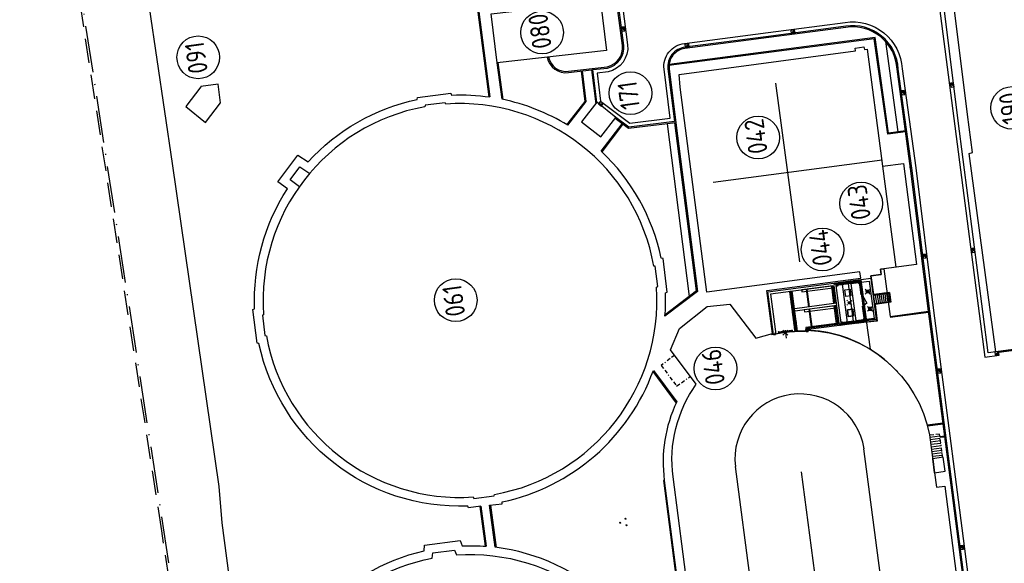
# Model space of a CAD drawing. Header units: metres. Extents: x 118125 to 118320, y 454784 to 455719.
# Tile 23 of 28: x 118151 to 118253, y 455209 to 455265. Entities that reach past the tile are written whole.
import ezdxf

# ---------------------------------------------------------------- set-up
doc = ezdxf.new("R2010")
doc.units = ezdxf.units.M
doc.header["$LTSCALE"] = 0.5
doc.header["$PDMODE"] = 3
doc.header["$PDSIZE"] = 0.25
for name, pattern in [('ACAD_ISO10W100', [18, 12, -3, 0, -3]), ('B1', [28, 8, -4, 8, -4, 0, -4]), ('CENTER', [2, 1.25, -0.25, 0.25, -0.25]), ('DASHED2', [0.375, 0.25, -0.125]), ('HIDDEN2', [4.7625, 3.175, -1.5875])]:
    doc.linetypes.add(name, pattern=pattern)
for name, color, linetype in [('_gebouwen', 7, 'Continuous'), ('_hatch sierplantsoenen', 96, 'Continuous'), ('_lijngoot', 7, 'Continuous'), ('_molgoot', 7, 'Continuous'), ('_ob10', 7, 'Continuous'), ('_straatkolk', 7, 'Continuous'), ('_tb13', 7, 'Continuous'), ('_verharding', 7, 'Continuous'), ('BL00_WERKGRENS', 5, 'DASHED2'), ('Grens', 1, 'ACAD_ISO10W100'), ('OL55_HAAG', 86, 'Continuous'), ('ZU_N_D_EB00--F-METSELWERK~-_-----', 7, 'Continuous')]:
    doc.layers.add(name, color=color, linetype=linetype)
doc.layers.add('_hekwerk', color=7, linetype='Continuous', lineweight=50)
doc.styles.add('ISO', font='gbenor.shx')
pattern_1 = [(135, (-9977.638, 13604.637), (-16.83798, -16.83798), []), (225, (-9977.638, 13604.637), (16.83798, -16.83798), [])]

# ---------------------------------------------------------------- blocks, each defined once
blk = doc.blocks.new('*U9')
at = {"layer": '_straatkolk'}
blk.add_hatch(color=256, dxfattribs=at).paths.add_polyline_path([(0.2, -0.15), (0.2, 0.15), (-0.2, -0.15)])
blk.add_lwpolyline([(0.2, -0.15), (0.2, 0.15), (-0.2, 0.15), (-0.2, -0.15)], close=True, dxfattribs=at)
blk.add_lwpolyline([(-0.2, -0.15), (0.2, 0.15)], dxfattribs=at)
blk = doc.blocks.new('_ZUSTRPBA')
at = {"linetype": 'CENTER'}
for p, q in [((-140, 0), (140, 0)), ((0, 140), (0, -140))]:
    blk.add_line(p, q, dxfattribs=at)
at = {"color": 8, "linetype": 'HIDDEN2'}
blk.add_circle((0, 0), 115, dxfattribs=at)
for radius in [95, 83]:
    blk.add_circle((0, 0), radius)
at = {"linetype": 'CENTER'}
blk.add_point((0, 0), dxfattribs=at)
blk = doc.blocks.new('KSB900')
at = {"color": 0}
for p, q in [((-725, 0), (-450, 0)), ((-450, 0), (-450, -20)), ((450, 0), (725, 0)), ((450, 0), (450, -20)), ((725, -20), (725, 0)), ((-725, -20), (-725, 0)), ((-725, -20), (-450, -20)), ((-725, -170), (-685, -170)), ((-705, -24), (705, -24)), ((-705, -166), (-705, -24)), ((705, -166), (-705, -166)), ((450, -20), (725, -20)), ((725, -170), (685, -170)), ((705, -166), (705, -24))]:
    blk.add_line(p, q, dxfattribs=at)
for points in [[(-685, -170), (-725, -170), (-725, -20), (-685, -20)], [(-685, -166), (-721, -166), (-721, -24), (-685, -24)], [(685, -170), (725, -170), (725, -20), (685, -20)], [(685, -166), (721, -166), (721, -24), (685, -24)]]:
    blk.add_lwpolyline(points, dxfattribs=at)
blk.add_point((0, 0), dxfattribs=at)
blk = doc.blocks.new('A$C4EE30D3E')
at = {"layer": 'ZU_N_D_EB00--F-METSELWERK~-_-----'}
h = blk.add_hatch(dxfattribs=at)
h.set_pattern_fill('ANSI37,_O', color=256, scale=7.5, angle=450)
h.set_pattern_definition(pattern_1)
edge = h.paths.add_edge_path()
edge.add_line((-33, 1189), (-58, 1187))
edge.add_arc((-13370, -57), 13370, 365.34024, 365.60118)
edge.add_line((-64, 1248), (-39, 1250))
edge.add_arc((-13370, -57), 13395, 365.34075, 365.60168, ccw=False)
h = blk.add_hatch(color=256, dxfattribs=at)
edge = h.paths.add_edge_path()
edge.add_arc((85, 1065), 10, 575.05872, 875.05872)
edge.add_line((76, 1070), (-36, 1060))
edge.add_line((-36, 1060), (-48, 1190))
edge.add_line((-48, 1190), (-58, 1190))
edge.add_line((-58, 1190), (-46, 1049))
edge.add_line((-46, 1049), (77, 1060))
h = blk.add_hatch(dxfattribs=at)
h.set_pattern_fill('AR-SAND,_O', color=256, scale=5, angle=2668.31008)
h.set_pattern_definition([(185.8101, (-6408.88, -21602), (-121.7424, -212.4244), [0, -193.04, 0, -215.9, 0, -206.375]), (155.81, (-6408.88, -21602), (-379.5325, -186.9023), [0, -104.14, 0, -173.99, 0, -66.675]), (115.8101, (-6275.96, -21684.07), (-336.9066, 207.1514), [0, -63.5, 0, -228.6, 0, -298.45]), (105.81, (-6275.96, -21684.07), (-383.4113, 105.711), [0, -31.75, 0, -149.86, 0, -171.45])])
h.paths.add_polyline_path([(-13, -1250), (2320, -1250), (4140, -1250), (4140, -1000), (7, -1000, -0.0046756)])
h = blk.add_hatch(dxfattribs=at)
h.set_pattern_fill('LINE,_O', color=256, scale=12.5, angle=2668.31008)
h.set_pattern_definition([(148.31008, (-6408.88, -21602.01), (-20.848716, -33.770234), [])])
h.paths.add_polyline_path([(-13, -1250), (2320, -1250), (4140, -1250), (4140, -1000), (7, -1000, -0.0046756)])
h = blk.add_hatch(dxfattribs=at)
h.set_pattern_fill('ANSI37,_O', color=256, scale=7.5, angle=450)
h.set_pattern_definition(pattern_1)
h.paths.add_polyline_path([(-174, -2266), (-174, -2267), (-184, -2266, -0.0010958), (-193, -2324), (-169, -2328), (-159, -2269)])
h = blk.add_hatch(color=256, dxfattribs=at)
edge = h.paths.add_edge_path()
edge.add_arc((-32, -2152), 10, -159.22563, 140.77437, ccw=False)
edge.add_line((-42, -2156), (-153, -2138))
edge.add_line((-153, -2138), (-174, -2267))
edge.add_line((-174, -2267), (-184, -2266))
edge.add_line((-184, -2266), (-161, -2126))
edge.add_line((-161, -2126), (-40, -2146))
h = blk.add_hatch(dxfattribs=at)
h.set_pattern_fill('10300013,O', color=256, scale=75000, angle=360)
h.set_pattern_definition([(135, (820, -7044.3), (-106.066, -106.066), []), (135, (766.97, -7044.3), (-106.066, -106.066), [])])
h.paths.add_polyline_path([(210, -5839), (140, -5839), (140, -5619), (0, -5619), (0, -8469), (1640, -8469), (1640, -8354), (1598, -8354), (1598, -8259), (210, -8259)])
h = blk.add_hatch(dxfattribs=at)
h.set_pattern_fill('10300013,O', color=256, scale=75000, angle=360)
h.set_pattern_definition([(135, (3625, -7044.3), (-106.066, -106.066), []), (135, (3571.97, -7044.3), (-106.066, -106.066), [])])
h.paths.add_polyline_path([(4390, -5619), (4270, -5619), (4270, -5839), (4180, -5839), (4180, -8259), (2902, -8259), (2902, -8354), (2860, -8354), (2860, -8469), (4390, -8469)])
for p, q in [((-33, 1148), (-82, 1144)), ((-29, 1104), (-78, 1100)), ((-39, 1250), (-64, 1248)), ((-33, 1189), (-58, 1187)), ((-39, 1250), (-39, 1450)), ((263, 0), (-573, 0)), ((4140, 1000), (-17, 1000)), ((4140, -5619), (4140, 1000)), ((7, -1000), (2070, -1000)), ((2070, -1000), (2320, -1000)), ((2320, -1000), (4140, -1000)), ((2320, -1250), (4140, -1250)), ((-156, -2226), (-204, -2219)), ((-149, -2183), (-197, -2175)), ((-169, -2328), (-194, -2323)), ((-159, -2269), (-183, -2265)), ((-169, -2328), (-129, -2081)), ((250, -2750), (2070, -2750)), ((250, -2817), (2070, -2817)), ((2320, -2750), (4140, -2750)), ((2320, -2817), (4140, -2817)), ((0, -8469), (0, -5619)), ((0, -5619), (140, -5619)), ((140, -5839), (140, -5619)), ((140, -5619), (140, -5839)), ((140, -5839), (250, -5839)), ((140, -5839), (210, -5839)), ((210, -8259), (210, -5839)), ((250, -5362), (2070, -5362)), ((250, -5487), (2070, -5487)), ((250, -7112), (250, -5839)), ((250, -5839), (4140, -5839)), ((2070, -5612), (2320, -5612)), ((2320, -5362), (4140, -5362)), ((2320, -5487), (4140, -5487)), ((4160, -5839), (4070, -5839)), ((4140, -7112), (4140, -5839)), ((4140, -5839), (4270, -5839)), ((4140, -5839), (4170, -5839)), ((4180, -5839), (4180, -8259)), ((4270, -5619), (4390, -5619)), ((4270, -5839), (4270, -5619)), ((4270, -5619), (4390, -5619)), ((4270, -5839), (4270, -5619)), ((4390, -5619), (4390, -8469)), ((250, -7112), (4140, -7112)), ((0, -7362), (0, -9511)), ((250, -9261), (250, -7362)), ((4140, -7362), (250, -7362)), ((4140, -7362), (4140, -9261)), ((4390, -9511), (4390, -7362)), ((0, -8469), (4390, -8469)), ((210, -8259), (1665, -8259)), ((1598, -8354), (1598, -8259)), ((1610, -8269), (1598, -8269)), ((1598, -8354), (1598, -8269)), ((1640, -8354), (1598, -8354)), ((1640, -8354), (1598, -8354)), ((1665, -8259), (1610, -8259)), ((1610, -8269), (1610, -8259)), ((1640, -8469), (1640, -8354)), ((1665, -8374), (1640, -8374)), ((1665, -8374), (1665, -8259)), ((1665, -8317), (2835, -8317)), ((1724, -8317), (1736, -8317)), ((1724, -8382), (1736, -8382)), ((1914, -8734), (1735, -8382)), ((2720, -8382), (1787, -8382)), ((2700, -8342), (1800, -8342)), ((1800, -8342), (2713, -8342)), ((2774, -8382), (1914, -8734)), ((2713, -8382), (2713, -8342)), ((2776, -8317), (2764, -8317)), ((2776, -8382), (2764, -8382)), ((2835, -8259), (4180, -8259)), ((2835, -8259), (2890, -8259)), ((2835, -8374), (2835, -8259)), ((2835, -8374), (2835, -8327)), ((2835, -8374), (2860, -8374)), ((2860, -8374), (2860, -8354)), ((2860, -8354), (2902, -8354)), ((2860, -8469), (2860, -8354)), ((2860, -8354), (2902, -8354)), ((2890, -8269), (2890, -8259)), ((2890, -8269), (2902, -8269)), ((2902, -8354), (2902, -8259)), ((2902, -8354), (2902, -8269)), ((0, -9511), (4390, -9511)), ((4140, -9261), (250, -9261)), ((1735, -11160), (1735, -9511)), ((2655, -9710), (1735, -9710)), ((2655, -9907), (1735, -9907)), ((2655, -10103), (1735, -10103)), ((2655, -9511), (2655, -11160)), ((1695, -11200), (1695, -10600)), ((1695, -10600), (1735, -10600)), ((2655, -10300), (1735, -10300)), ((2655, -10497), (1735, -10497)), ((2655, -10693), (1735, -10693)), ((2655, -10890), (1735, -10890)), ((2655, -11068), (1735, -11068)), ((2695, -10600), (2655, -10600)), ((2695, -11200), (2695, -10600)), ((2695, -11200), (1695, -11200))]:
    blk.add_line(p, q, dxfattribs=at)
for points in [[(77, 1060, 3.7320508), (76, 1070), (-36, 1060), (-48, 1190), (-58, 1190), (-46, 1049)], [(-40, -2146, -3.7320508), (-42, -2156), (-153, -2138), (-174, -2267), (-184, -2266), (-161, -2126)], [(1205, -8899), (1205, -9039, 0.4142136), (1230, -9064), (1370, -9064, 0.4142136), (1395, -9039), (1395, -8899, 0.4142136), (1370, -8874), (1230, -8874, 0.4142136)], [(3185, -8899), (3185, -9039, -0.4142136), (3160, -9064), (3020, -9064, -0.4142136), (2995, -9039), (2995, -8899, -0.4142136), (3020, -8874), (3160, -8874, -0.4142136)]]:
    blk.add_lwpolyline(points, format="xyb", close=True, dxfattribs=at)
at = {"layer": 'ZU_N_D_EB00--F-METSELWERK~-_-----', "flags": 128}
for points in [[(-17, 1000), (-39, 1250)], [(4390, -7362), (4390, -5839), (4140, -5839)]]:
    blk.add_lwpolyline(points, dxfattribs=at)
at = {"layer": 'ZU_N_D_EB00--F-METSELWERK~-_-----'}
for points in [[(-39, 1250), (4390, 1250), (4390, -5619)], [(2070, -5612), (2070, -1000)], [(2320, -5612), (2320, -1000)], [(140, -5619), (0, -5619), (0, -2362), (-169, -2328)], [(250, -5619), (250, -2157), (-129, -2081)], [(250, -5619), (4140, -5619)], [(4390, -7362), (0, -7362)], [(1685, -11190), (1685, -9561), (-50, -9561), (-50, -8547)], [(2705, -11190), (2705, -9561), (4443, -9561)]]:
    blk.add_lwpolyline(points, dxfattribs=at)
at = {"layer": 'ZU_N_D_EB00--F-METSELWERK~-_-----', "flags": 128}
blk.add_lwpolyline([(4140, -1250), (4140, -1000), (7, -1000, -0.0046756), (-13, -1250), (2320, -1250)], format="xyb", dxfattribs=at)
at = {"layer": 'ZU_N_D_EB00--F-METSELWERK~-_-----'}
for points in [[(2070, -5487), (2070, -2237), (1870, -2237), (1870, -5487)], [(4140, -5487), (4140, -2237), (3940, -2237), (3940, -5487)], [(1508, -7205), (1508, -6655), (812, -6655), (812, -7205)], [(2882, -7205), (2882, -6655), (3578, -6655), (3578, -7205)], [(1150, -8819), (1150, -9119), (1450, -9119), (1450, -8819)], [(3240, -8819), (3240, -9119), (2940, -9119), (2940, -8819)]]:
    blk.add_lwpolyline(points, close=True, dxfattribs=at)
at = {"layer": 'ZU_N_D_EB00--F-METSELWERK~-_-----', "flags": 128}
for points in [[(280, -5959), (236, -5959, -0.4142136), (220, -5943), (220, -5855, -0.4142136), (236, -5839), (324, -5839, -0.4142136), (340, -5855), (340, -5943, -0.4142136), (324, -5959)], [(280, -5949), (236, -5949, -0.4142136), (230, -5943), (230, -5855, -0.4142136), (236, -5849), (324, -5849, -0.4142136), (330, -5855), (330, -5943, -0.4142136), (324, -5949)], [(4110, -5959), (4066, -5959, -0.4142136), (4050, -5943), (4050, -5855, -0.4142136), (4066, -5839), (4154, -5839, -0.4142136), (4170, -5855), (4170, -5943, -0.4142136), (4154, -5959)], [(4110, -5949), (4066, -5949, -0.4142136), (4060, -5943), (4060, -5855, -0.4142136), (4066, -5849), (4154, -5849, -0.4142136), (4160, -5855), (4160, -5943, -0.4142136), (4154, -5949)], [(2195, -7061, -1), (2195, -6831, -1)], [(2195, -7041, -1), (2195, -6851, -1)], [(2195, -7029, -1), (2195, -6863, -1)], [(280, -8129), (236, -8129, 0.4142136), (220, -8145), (220, -8233, 0.4142136), (236, -8249), (324, -8249, 0.4142136), (340, -8233), (340, -8145, 0.4142136), (324, -8129)], [(4110, -8129), (4066, -8129, 0.4142136), (4050, -8145), (4050, -8233, 0.4142136), (4066, -8249), (4154, -8249, 0.4142136), (4170, -8233), (4170, -8145, 0.4142136), (4154, -8129)], [(280, -8139), (236, -8139, 0.4142136), (230, -8145), (230, -8233, 0.4142136), (236, -8239), (324, -8239, 0.4142136), (330, -8233), (330, -8145, 0.4142136), (324, -8139)], [(4110, -8139), (4066, -8139, 0.4142136), (4060, -8145), (4060, -8233, 0.4142136), (4066, -8239), (4154, -8239, 0.4142136), (4160, -8233), (4160, -8145, 0.4142136), (4154, -8139)]]:
    blk.add_lwpolyline(points, format="xyb", close=True, dxfattribs=at)
for points in [[(210, -6470), (210, -8259), (1665, -8259), (1665, -8317), (1672, -8317), (1672, -8317), (1722, -8317), (1742, -8317), (1742, -8317), (1747, -8317), (1747, -8317), (1780, -8317), (1800, -8317), (1800, -8317), (2700, -8317), (2700, -8317), (2720, -8317), (2753, -8317), (2753, -8317), (2758, -8317), (2758, -8317), (2778, -8317), (2828, -8317), (2828, -8317), (2835, -8317), (2835, -8259), (2890, -8259), (4180, -8259), (4180, -6470)], [(1508, -7205), (812, -7205), (812, -6655), (1508, -6655)], [(2882, -7205), (2882, -6655), (3578, -6655), (3578, -7205)]]:
    blk.add_lwpolyline(points, close=True, dxfattribs=at)
at = {"layer": 'ZU_N_D_EB00--F-METSELWERK~-_-----', "const_width": 4, "flags": 128}
for points in [[(1230, -8897, 1), (1230, -8901, 1)], [(1230, -8925, 1), (1230, -8929, 1)], [(1230, -8953, 1), (1230, -8957, 1)], [(1230, -8981, 1), (1230, -8985, 1)], [(1230, -9009, 1), (1230, -9013, 1)], [(1230, -9037, 1), (1230, -9041, 1)], [(1258, -8897, 1), (1258, -8901, 1)], [(1258, -8925, 1), (1258, -8929, 1)], [(1258, -8953, 1), (1258, -8957, 1)], [(1258, -8981, 1), (1258, -8985, 1)], [(1258, -9009, 1), (1258, -9013, 1)], [(1258, -9037, 1), (1258, -9041, 1)], [(1286, -8897, 1), (1286, -8901, 1)], [(1286, -8925, 1), (1286, -8929, 1)], [(1286, -8953, 1), (1286, -8957, 1)], [(1286, -8981, 1), (1286, -8985, 1)], [(1286, -9009, 1), (1286, -9013, 1)], [(1286, -9037, 1), (1286, -9041, 1)], [(1314, -8897, 1), (1314, -8901, 1)], [(1314, -8925, 1), (1314, -8929, 1)], [(1314, -8953, 1), (1314, -8957, 1)], [(1314, -8981, 1), (1314, -8985, 1)], [(1314, -9009, 1), (1314, -9013, 1)], [(1314, -9037, 1), (1314, -9041, 1)], [(1342, -8897, 1), (1342, -8901, 1)], [(1342, -8925, 1), (1342, -8929, 1)], [(1342, -8953, 1), (1342, -8957, 1)], [(1342, -8981, 1), (1342, -8985, 1)], [(1342, -9009, 1), (1342, -9013, 1)], [(1342, -9037, 1), (1342, -9041, 1)], [(1370, -8897, 1), (1370, -8901, 1)], [(1370, -8925, 1), (1370, -8929, 1)], [(1370, -8953, 1), (1370, -8957, 1)], [(1370, -8981, 1), (1370, -8985, 1)], [(1370, -9009, 1), (1370, -9013, 1)], [(1370, -9037, 1), (1370, -9041, 1)], [(3020, -8897, -1), (3020, -8901, -1)], [(3020, -8925, -1), (3020, -8929, -1)], [(3020, -8953, -1), (3020, -8957, -1)], [(3020, -8981, -1), (3020, -8985, -1)], [(3020, -9009, -1), (3020, -9013, -1)], [(3020, -9037, -1), (3020, -9041, -1)], [(3048, -8897, -1), (3048, -8901, -1)], [(3048, -8925, -1), (3048, -8929, -1)], [(3048, -8953, -1), (3048, -8957, -1)], [(3048, -8981, -1), (3048, -8985, -1)], [(3048, -9009, -1), (3048, -9013, -1)], [(3048, -9037, -1), (3048, -9041, -1)], [(3076, -8897, -1), (3076, -8901, -1)], [(3076, -8925, -1), (3076, -8929, -1)], [(3076, -8953, -1), (3076, -8957, -1)], [(3076, -8981, -1), (3076, -8985, -1)], [(3076, -9009, -1), (3076, -9013, -1)], [(3076, -9037, -1), (3076, -9041, -1)], [(3104, -8897, -1), (3104, -8901, -1)], [(3104, -8925, -1), (3104, -8929, -1)], [(3104, -8953, -1), (3104, -8957, -1)], [(3104, -8981, -1), (3104, -8985, -1)], [(3104, -9009, -1), (3104, -9013, -1)], [(3104, -9037, -1), (3104, -9041, -1)], [(3132, -8897, -1), (3132, -8901, -1)], [(3132, -8925, -1), (3132, -8929, -1)], [(3132, -8953, -1), (3132, -8957, -1)], [(3132, -8981, -1), (3132, -8985, -1)], [(3132, -9009, -1), (3132, -9013, -1)], [(3132, -9037, -1), (3132, -9041, -1)], [(3160, -8897, -1), (3160, -8901, -1)], [(3160, -8925, -1), (3160, -8929, -1)], [(3160, -8953, -1), (3160, -8957, -1)], [(3160, -8981, -1), (3160, -8985, -1)], [(3160, -9009, -1), (3160, -9013, -1)], [(3160, -9037, -1), (3160, -9041, -1)]]:
    blk.add_lwpolyline(points, format="xyb", close=True, dxfattribs=at)
at = {"layer": 'ZU_N_D_EB00--F-METSELWERK~-_-----', "const_width": 2}
for points in [[(1655, -8382), (1723, -8382), (1722, -8382), (1722, -8317), (1672, -8317), (1672, -8382), (1655, -8382)], [(1722, -8317), (1742, -8317)], [(1722, -8373), (1731, -8373), (1729, -8373)], [(1726, -8382), (1800, -8382), (1780, -8382), (1780, -8317)], [(1748, -8324), (1735, -8324), (1735, -8382), (1726, -8382)], [(1780, -8317), (1747, -8317), (1747, -8324)], [(1780, -8317), (1800, -8317), (1800, -8342), (1780, -8342)], [(2774, -8382), (2700, -8382), (2720, -8382), (2720, -8317)], [(2720, -8317), (2700, -8317), (2700, -8342), (2720, -8342)], [(2720, -8317), (2753, -8317), (2753, -8324)], [(2752, -8324), (2765, -8324), (2765, -8382), (2774, -8382)], [(2778, -8317), (2758, -8317)], [(2778, -8373), (2769, -8373), (2771, -8373)], [(2845, -8382), (2777, -8382), (2778, -8382), (2778, -8317), (2828, -8317), (2828, -8382), (2845, -8382)]]:
    blk.add_lwpolyline(points, dxfattribs=at)
at = {"layer": 'ZU_N_D_EB00--F-METSELWERK~-_-----'}
blk.add_lwpolyline([(2195, -9518, 0, 70, 0), (2195, -9658, 0, 0, 0), (2195, -11068, 0, 0, 0)], format="xyseb", dxfattribs=at)
for centre, radius, start, end in [((-13370, -57), 13370, 5.34024, 5.60118), ((-13370, -57), 13395, 5.34019, 5.60118), ((-13370, -57), 13370, 351.31181, 4.52763), ((-13370, -57), 13395, 351.31231, 4.52813), ((-13370, -57), 13370, 350.2417, 350.49782), ((-13370, -57), 13395, 350.2417, 350.49779), ((-13370, -57), 13395, 351.31181, 351.31231), ((1648, -8386), 7.55, 56.21021, 179.42761), ((1649, -8388), 7.55, 56.21021, 179.42761), ((1650, -8391), 7.55, 56.21021, 179.42761), ((2850, -8391), 7.55, 0.57239, 123.78979), ((2851, -8388), 7.55, 0.57239, 123.78979), ((2852, -8386), 7.55, 0.57239, 123.78979)]:
    blk.add_arc(centre, radius, start, end, dxfattribs=at)
for p in [(1300, -8969), (3090, -8969)]:
    blk.add_point(p, dxfattribs=at)
at = {"layer": 'ZU_N_D_EB00--F-METSELWERK~-_-----', "rotation": 90}
for name, p in [('KSB900', (0, 0)), ('_ZUSTRPBA', (2195, -6946))]:
    blk.add_blockref(name, p, dxfattribs=at)

msp = doc.modelspace()

# ---------------------------------------------------------------- hatches: boundary and pattern name
h = msp.add_hatch(color=256)
edge = h.paths.add_edge_path()
edge.add_arc((118213.26, 455212.76), 0.05, 0, 360)
edge = h.paths.add_edge_path()
edge.add_arc((118213.89, 455212.5), 0.05, 0, 360)
edge = h.paths.add_edge_path()
edge.add_arc((118213.8, 455213.17), 0.05, 0, 360)
at = {"layer": '_hatch sierplantsoenen'}
h = msp.add_hatch(dxfattribs=at)
h.set_pattern_fill('AR-CONC', color=252, scale=0.01, style=0)
h.set_pattern_definition([(147.4532, (118257.7114, 455176.6129), (-0.07828, 1.82713), [0.1905, -2.0955]), (92.4532, (118257.7114, 455176.613), (-1.84871, -0.597284), [0.1524, -1.6764]), (197.9042, (118257.7049, 455176.7652), (-1.92698, 1.229854), [0.1619, -1.7809]), (143.6374, (118257.2077, 455176.547), (0.065235, 2.74242), [0.28575, -3.14325]), (194.089, (118257.2131, 455176.7756), (-2.7613, 2.03303), [0.24285, -2.67135]), (88.6372, (118257.2077, 455176.547), (-2.7613, 2.03304), [0.2286, -2.5146]), (118.4532, (118257.3007, 455176.8154), (0.817344, 1.635995), [0.1905, -2.0955]), (63.4532, (118257.3007, 455176.8154), (-1.906485, 0.373875), [0.1524, -1.6764]), (168.9046, (118257.3688, 455176.9517), (-1.089145, 2.009866), [0.1619, -1.7809]), (134.9532, (118257.7114, 455176.6129), (-0.842413, -0.079057), [0, -1.65608, 0, -1.7018, 0, -1.68275]), (104.9532, (118257.7114, 455176.6129), (-1.080018, 0.5326), [0, -0.97028, 0, -1.61798, 0, -0.64135]), (64.9532, (118257.7849, 455176.0513), (-0.119081, 1.351881), [0, -0.635, 0, -1.9812, 0, -2.6289]), (54.9532, (118257.8178, 455175.7994), (-0.444265, 1.435794), [0, -0.8255, 0, -1.31572, 0, -1.8669])])
h.paths.add_polyline_path([(118242.42, 455249.64), (118242.5, 455249.06, -0.150074), (118242.77, 455249.18, -0.220008), (118243.17, 455249.06), (118243.15, 455249.23), (118243.08, 455249.73)])

# ---------------------------------------------------------------- linework, layer by layer
for centre in [(118213.8, 455213.17), (118213.26, 455212.76), (118213.89, 455212.5)]:
    msp.add_circle(centre, 0.05)
at = {"layer": '_gebouwen'}
for p, q in [((118231.73, 455239.61), (118229.29, 455258)), ((118240.22, 455250.09), (118222.81, 455247.77)), ((118240.26, 455249.46), (118241.63, 455239.06)), ((118243.99, 455177.4), (118238.35, 455220.38)), ((118230.77, 455175.66), (118225.11, 455218.54)), ((118237.83, 455172.88), (118231.91, 455218.01))]:
    msp.add_line(p, q, dxfattribs=at)
for points in [[(118256.82, 455251.95), (118263.9, 455252.74), (118266.47, 455232.3), (118251.92, 455230.36), (118249.17, 455250.75), (118249.53, 455250.88), (118249.02, 455254.77), (118246.68, 455273.5), (118258.37, 455275.05), (118258.59, 455273.38), (118258.4, 455273.34), (118259.07, 455268.05), (118254.73, 455267.48), (118256.46, 455254.59)], [(118170.05, 455257.64), (118168.51, 455255.6), (118170.56, 455253.95), (118172.1, 455255.99), (118171.85, 455257.9), (118170.05, 455257.66)]]:
    msp.add_lwpolyline(points, close=True, dxfattribs=at)
for points in [[(118199.96, 455265.15), (118211.23, 455266.4), (118211.85, 455261.36), (118200.58, 455260.11), (118199.96, 455265.15)], [(118209.26, 455254.02), (118211.26, 455252.48), (118212.8, 455254.47), (118210.84, 455256.03), (118209.26, 455254.02)], [(118180.24, 455247.32), (118179.26, 455248.04), (118180.27, 455249.38), (118181.29, 455248.69)], [(118238.59, 455233.57), (118239.64, 455233.71), (118239.06, 455238.17), (118240.12, 455238.31), (118240.05, 455238.85), (118240.4, 455238.9)], [(118246.17, 455221.68), (118245.14, 455221.54)], [(118246.2, 455221.43), (118245.17, 455221.29)], [(118246.24, 455221.18), (118245.2, 455221.04)], [(118246.27, 455220.93), (118245.24, 455220.8)], [(118246.3, 455220.68), (118245.27, 455220.55)], [(118246.33, 455220.44), (118245.3, 455220.3)], [(118246.37, 455220.19), (118245.33, 455220.05)], [(118246.4, 455219.94), (118245.37, 455219.81)], [(118246.43, 455219.69), (118245.4, 455219.56)], [(118246.52, 455219.49), (118245.44, 455219.35)], [(118245.62, 455217.91), (118246.71, 455218.07), (118246.52, 455219.49), (118245.44, 455219.35), (118245.62, 455217.91)], [(118245.62, 455217.91), (118245.44, 455219.35)]]:
    msp.add_lwpolyline(points, dxfattribs=at)
msp.add_lwpolyline([(118220.26, 455205.55), (118218.69, 455217.47, -0.190393), (118221.08, 455227.01), (118218.44, 455230.57), (118219.34, 455232.74), (118222.22, 455235), (118224.53, 455235.25), (118227.23, 455231.74), (118228.93, 455232.23), (118228.35, 455236.65), (118238.01, 455237.92), (118237.92, 455238.58), (118222.17, 455236.49), (118219.41, 455257.59), (118219.32, 455258.89), (118237.47, 455261.33), (118237.45, 455261.61), (118238.33, 455261.73), (118238.4, 455261.45), (118238.67, 455261.49), (118240.15, 455250.26), (118240.26, 455249.46), (118242.41, 455249.74), (118243.77, 455239.35), (118240.4, 455238.9), (118240.05, 455238.85), (118240.12, 455238.31), (118240.12, 455238.31), (118240.12, 455238.31), (118239.06, 455238.17), (118239.64, 455233.71), (118232.51, 455232.77), (118232.49, 455232.58, -0.347524), (118245.1, 455221.82), (118245.62, 455217.91), (118245.44, 455219.35), (118245.62, 455217.91), (118245.62, 455217.91), (118245.82, 455216.42), (118246.66, 455216.53), (118247.99, 455206.43)], format="xyb", dxfattribs=at)
for points in [[(118198.12, 455215.41), (118198.18, 455215.27), (118200.27, 455215.53), (118200.29, 455215.67, 0.383016), (118216.98, 455237), (118217.11, 455237.06), (118216.85, 455239.15), (118216.71, 455239.16, 0.38441), (118195.28, 455255.85), (118195.23, 455255.98), (118193.15, 455255.72), (118193.12, 455255.57, 0.383016), (118176.53, 455234.16), (118176.4, 455234.11), (118176.66, 455232.02), (118176.81, 455232, 0.381623)], [(118181.2, 455200.89), (118178.96, 455202.58), (118180.01, 455203.92), (118182.24, 455202.24, -0.172207), (118193.9, 455209.12), (118193.94, 455209.65), (118196.18, 455209.95), (118196.38, 455209.45, -0.378484), (118217.64, 455193.11), (118218.17, 455193.06), (118218.46, 455190.81), (118217.96, 455190.64, -0.378546), (118201.63, 455169.37), (118201.57, 455168.84), (118199.33, 455168.55), (118199.15, 455169.05, -0.378608), (118177.89, 455185.39), (118177.36, 455185.43), (118177.06, 455187.67), (118177.56, 455187.86, -0.171937)]]:
    msp.add_lwpolyline(points, format="xyb", close=True, dxfattribs=at)
at = {"layer": '_gebouwen', "linetype": 'B1', "ltscale": 0.1}
for points in [[(118218.86, 455230.02), (118217.47, 455228.95), (118219.06, 455226.82), (118220.5, 455227.83)], [(118246.46, 455219.48), (118246.14, 455221.89), (118245.11, 455221.75)]]:
    msp.add_lwpolyline(points, dxfattribs=at)
at = {"layer": '_gebouwen'}
for centre in [(118205.2, 455263.22), (118169.8, 455260.66), (118214.3, 455256.97), (118253.62, 455255.45), (118227.45, 455252.4), (118238.07, 455245.62), (118234.09, 455240.88), (118196.31, 455235.66), (118223.06, 455228.63)]:
    msp.add_circle(centre, 2.2, dxfattribs=at)
for centre, radius, start, end in [((118232.01, 455219.25), 13.33, 42.8141, 58.4214), ((118231.75, 455219.33), 6.69, 9.029, 186.7722)]:
    msp.add_arc(centre, radius, start, end, dxfattribs=at)
at = {"layer": '_hekwerk', "lineweight": -2}
msp.add_lwpolyline([(118271.82, 455327.37), (118271.79, 455334.59), (118269.56, 455347.09), (118266.92, 455360.43), (118264.18, 455377.59), (118261.9, 455395.09), (118155.66, 455382.24), (118160.29, 455306.62), (118162.38, 455281.87), (118167.11, 455249.73), (118171.92, 455216.5), (118172.23, 455212.74), (118173.91, 455200.03), (118178.16, 455171.75), (118179.93, 455159.53), (118195.46, 455159.38), (118211.56, 455159.42), (118222.61, 455159.64), (118292.65, 455168.53), (118294.12, 455171.38), (118292.82, 455193.84), (118292.22, 455198.36)], dxfattribs=at)
at = {"layer": '_lijngoot'}
msp.add_lwpolyline([(118266.47, 455232.3), (118266.49, 455232.18), (118252.23, 455230.28), (118252.21, 455230.4), (118266.47, 455232.3)], dxfattribs=at)
at = {"layer": '_molgoot'}
msp.add_lwpolyline([(118242.7, 455292.17), (118250.79, 455229.8), (118252.26, 455230), (118252.21, 455230.4)], dxfattribs=at)
msp.add_lwpolyline([(118213.3, 455267.34), (118214.01, 455261.94, -0.385506), (118212, 455259.17), (118210.88, 455259.04), (118211.23, 455256.14), (118214.25, 455253.89), (118218.39, 455254.4), (118217.76, 455259.43, -0.416884), (118219.86, 455262.09), (118228.47, 455263.22), (118236.41, 455264.26, -0.442244), (118242.28, 455259.49), (118243.68, 455249.3), (118245.52, 455234.59), (118248.05, 455215.12), (118251.28, 455190.16)], format="xyb", dxfattribs=at)
at = {"layer": '_ob10'}
for points in [[(118198.22, 455268.26), (118199.72, 455256.59)], [(118198.32, 455268.3), (118199.83, 455256.58)], [(118242.64, 455252.99), (118240.8, 455252.75), (118239.41, 455262.58), (118218.27, 455259.82)], [(118242.63, 455253.09), (118240.88, 455252.86), (118239.49, 455262.69), (118218.28, 455259.92)], [(118201.08, 455256.35), (118200.58, 455260.11)], [(118201.18, 455256.33), (118200.68, 455260.12)], [(118207.75, 455253.72), (118209.65, 455256.13), (118209.26, 455259.25)], [(118207.84, 455253.67), (118209.76, 455256.1), (118209.36, 455259.26)], [(118211.3, 455251), (118213.45, 455253.82)], [(118211.38, 455250.94), (118213.53, 455253.76)], [(118218.98, 455253.93), (118221.21, 455236.57), (118217.86, 455234.02)], [(118218.88, 455253.92), (118221.1, 455236.61), (118217.87, 455234.16)], [(118240.4, 455238.9), (118241.04, 455234), (118245, 455234.52)], [(118241.05, 455233.9), (118245.01, 455234.42)], [(118216.62, 455228.32), (118219.02, 455225.08)], [(118246.49, 455223.02), (118244.86, 455222.8)], [(118246.5, 455222.92), (118244.89, 455222.71)], [(118246.18, 455221.65), (118246.66, 455221.71)], [(118246.19, 455221.55), (118246.67, 455221.61)], [(118217.79, 455217.12), (118217.69, 455217.11), (118220.21, 455197.67), (118219.32, 455197.55), (118219.81, 455193.7), (118219.01, 455193.59)], [(118198.81, 455214.44), (118199.34, 455210.33)], [(118198.9, 455214.45), (118199.45, 455210.33)], [(118199.9, 455214.58), (118200.47, 455210.22)]]:
    msp.add_lwpolyline(points, dxfattribs=at)
msp.add_lwpolyline([(118216.66, 455228.44), (118219.07, 455225.19, 0.145579), (118217.79, 455217.12), (118220.32, 455197.59), (118219.43, 455197.47), (118219.92, 455193.61), (118219.02, 455193.49), (118218.97, 455193.88), (118218.38, 455193.94, 0.315813), (118200.37, 455210.23), (118199.8, 455214.56), (118201.08, 455214.72), (118201.1, 455214.91, 0.259921), (118216.66, 455228.44, 0.536416)], format="xyb", close=True, dxfattribs=at)
at = {"layer": '_tb13'}
for points in [[(118210.84, 455256.02), (118210.43, 455259.39), (118211.93, 455259.56, 0.382621), (118213.61, 455261.89), (118212.85, 455267.68), (118235.55, 455270.7, 0.407631), (118239.71, 455276.42), (118237.37, 455294.18), (118235.13, 455311.57, 0.432155), (118229.72, 455316.07), (118220.71, 455314.92), (118207.48, 455313.24, 0.27659), (118205.69, 455311.93), (118203.58, 455307.24), (118200.6, 455308.59)], [(118216.12, 455172), (118217.51, 455173.27), (118222.31, 455173.92), (118222.98, 455168.77), (118226.38, 455169.21, 0.209949), (118231.76, 455167.33), (118245.94, 455169.24, 0.435062), (118252.59, 455177.29), (118250.88, 455190.11), (118247.65, 455215.07), (118245.13, 455234.54), (118243.28, 455249.25), (118241.88, 455259.45, 0.443492), (118236.47, 455263.86), (118228.52, 455262.82), (118219.91, 455261.69, 0.417287), (118218.16, 455259.47), (118218.84, 455254.05), (118214.14, 455253.48), (118212.8, 455254.47)], [(118216.03, 455172.09), (118217.45, 455173.39), (118222.42, 455174.06), (118223.09, 455168.91), (118226.42, 455169.35, 0.212013), (118231.75, 455167.46), (118245.93, 455169.37, 0.4384), (118252.45, 455177.34), (118250.76, 455190.09), (118247.52, 455215.05), (118245, 455234.52), (118243.15, 455249.23), (118241.76, 455259.44, 0.443932), (118236.49, 455263.74), (118228.54, 455262.69), (118219.92, 455261.57, 0.417446), (118218.29, 455259.49), (118218.98, 455253.93), (118214.1, 455253.34), (118212.72, 455254.36)], [(118205.85, 455260.7, 0.392781), (118207.93, 455259.22), (118211.91, 455259.69, 0.381245), (118213.49, 455261.88)], [(118205.72, 455260.68, 0.394422), (118207.94, 455259.09), (118210.3, 455259.37)]]:
    msp.add_lwpolyline(points, format="xyb", dxfattribs=at)
for points in [[(118213.49, 455261.88), (118212.7, 455267.8)], [(118210.3, 455259.37), (118210.73, 455255.89)]]:
    msp.add_lwpolyline(points, dxfattribs=at)
at = {"layer": '_verharding'}
msp.add_lwpolyline([(118251.92, 455230.36), (118251.13, 455230.25), (118248.06, 455254.11), (118245.35, 455275.93), (118246.34, 455276.07), (118246.68, 455273.5)], dxfattribs=at)
for points in [[(118198.9, 455214.45), (118197.62, 455214.29), (118197.55, 455214.47, -0.364524), (118176.05, 455231.21), (118175.85, 455231.25), (118175.42, 455234.7), (118175.6, 455234.77, -0.155053), (118178.98, 455247.13), (118178, 455247.86), (118180.06, 455250.6), (118181.11, 455249.9, -0.15652), (118192.34, 455256.33), (118192.37, 455256.53), (118195.82, 455256.96), (118195.89, 455256.78, -0.046667), (118199.83, 455256.58)], [(118207.84, 455253.67, 0.086512), (118201.08, 455256.35)], [(118217.86, 455234.02, 0.028373), (118217.91, 455236.42), (118218.09, 455236.5), (118217.66, 455239.96), (118217.47, 455239.98, 0.15267), (118211.3, 455251, 0.15267)], [(118238.59, 455233.57), (118238.59, 455233.57), (118238.99, 455230.61, 0.1286), (118232.49, 455232.58), (118232.51, 455232.77), (118238.59, 455233.57)], [(118210.94, 455172.71, -0.112686), (118202.46, 455168.63), (118202.39, 455168.04), (118198.72, 455167.56), (118198.53, 455168.11, -0.360075), (118177.15, 455184.54), (118176.56, 455184.58), (118176.08, 455188.26), (118176.63, 455188.47, -0.153254), (118179.98, 455200.68), (118177.69, 455202.41), (118179.85, 455205.17), (118182.11, 455203.46, -0.153422), (118193.06, 455209.86), (118193.1, 455210.45), (118196.77, 455210.93), (118196.98, 455210.38, -0.029144), (118199.45, 455210.33, -0.029144)]]:
    msp.add_lwpolyline(points, format="xyb", dxfattribs=at)
at = {"layer": 'BL00_WERKGRENS', "color": 0, "ltscale": 20}
msp.add_lwpolyline([(118174.27, 455158.78), (118166.04, 455211.92), (118154.65, 455285.49), (118151.41, 455337.09)], dxfattribs=at)
at = {"layer": 'Grens', "color": 0, "ltscale": 0.8}
msp.add_lwpolyline([(118151.61, 455337.11), (118154.85, 455285.51), (118175.84, 455149.91), (118200.24, 455148.02), (118218.32, 455148.69), (118255.06, 455153.49), (118260.06, 455154.21), (118295.02, 455158.78), (118303.72, 455159.82), (118300.77, 455193.85), (118299.45, 455203.64), (118297.46, 455203.37), (118296.69, 455209.14), (118296.05, 455214.4), (118295.18, 455223.33), (118297.13, 455223.57), (118295.91, 455236.57), (118293.32, 455256.33), (118287.85, 455288.53), (118283.2, 455313.67), (118281.49, 455316.08), (118280.2, 455323.41)], dxfattribs=at)
at = {"layer": 'OL55_HAAG'}
msp.add_lwpolyline([(118241.83, 455252.98), (118242.63, 455253.09), (118241.76, 455259.44, 0.174548), (118240.56, 455262.3), (118241.83, 455252.98)], format="xyb", dxfattribs=at)
msp.add_lwpolyline([(118218.88, 455253.92), (118218.09, 455253.83), (118220.36, 455236.06), (118221.1, 455236.61), (118218.88, 455253.92)], dxfattribs=at)

# ---------------------------------------------------------------- block references
at = {"layer": '_gebouwen', "xscale": 0.0009975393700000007, "yscale": 0.0009975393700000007, "zscale": 0.0009975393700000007, "rotation": 97.46987594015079}
msp.add_blockref('A$C4EE30D3E', (118230.26, 455232.33), dxfattribs=at)
at = {"layer": '_molgoot'}
for p, rotation in [((118213.54, 455263.58), 97.45761760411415), ((118231.03, 455263.3), 7.457617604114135), ((118220.12, 455261.87), 7.457617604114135), ((118247.45, 455257.81), 97.45761760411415), ((118242.37, 455257.03), 97.45761760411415), ((118211.25, 455255.89), 323.3001087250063), ((118249.62, 455240.8), 97.45761760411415), ((118244.57, 455240.19), 97.45761760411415), ((118252.03, 455230.22), 7.457617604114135), ((118246.08, 455228.38), 97.45761760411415), ((118248.43, 455210.21), 97.45761760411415)]:
    msp.add_blockref('*U9', p, dxfattribs=dict(at, rotation=rotation))

# ---------------------------------------------------------------- texts
at = {"layer": '_gebouwen', "style": 'ISO'}
for s, p in [('080', (118206.21, 455261.69)), ('091', (118170.8, 455259.13)), ('171', (118215.31, 455255.44)), ('190', (118254.62, 455253.92)), ('042', (118228.45, 455250.87)), ('043', (118239.07, 455244.08)), ('044', (118235.1, 455239.35)), ('061', (118197.31, 455234.13)), ('046', (118224.06, 455227.1))]:
    msp.add_text(s, height=1.995, rotation=97.7506, dxfattribs=at).set_placement(p)

doc.saveas('drawing.dxf')
